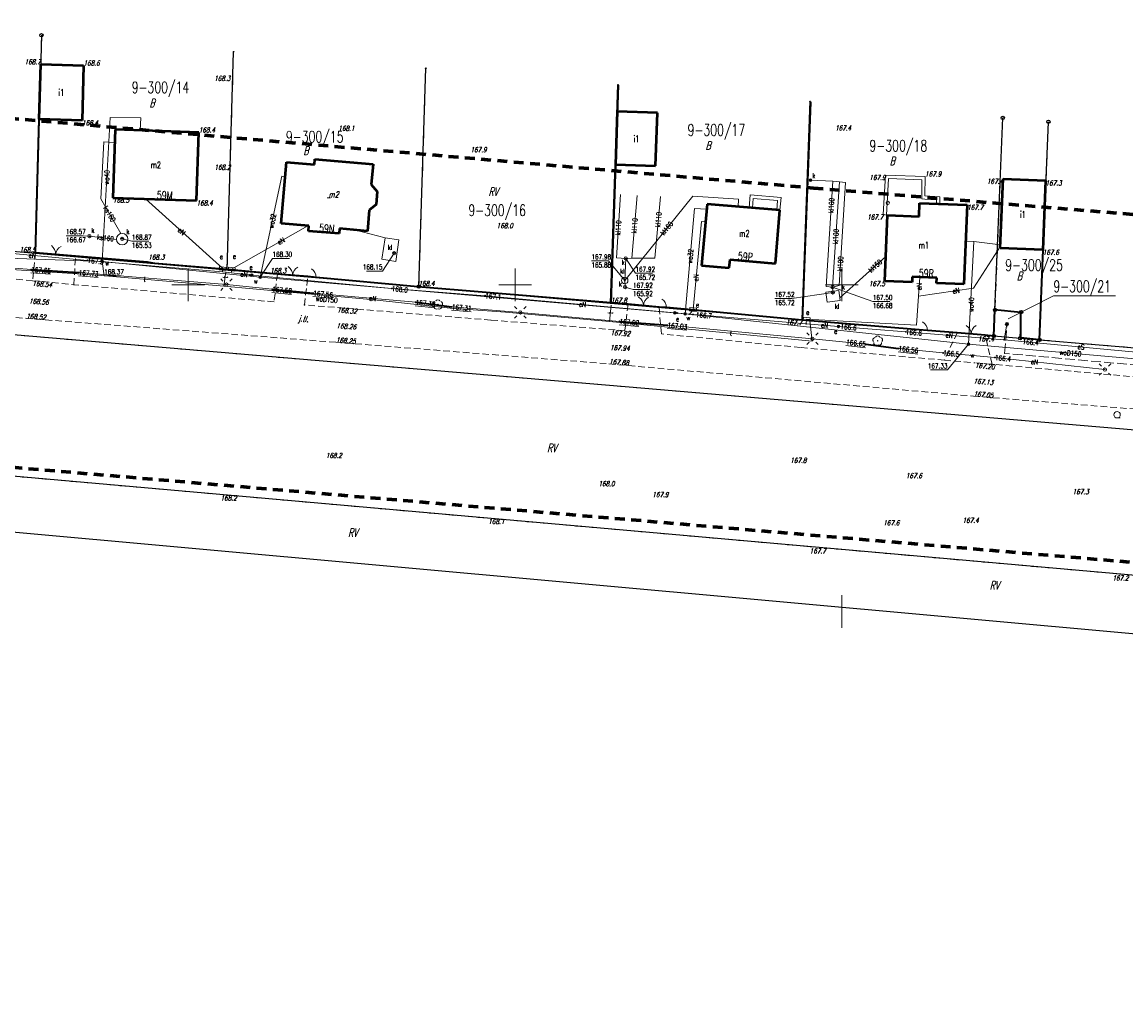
# Model space of a CAD drawing. Header units: metres. Extents: x 6508568 to 6510700, y 5686621 to 5687515.
# Tile 16 of 25: x 6509525 to 6509693, y 5686791 to 5686940. Entities that reach past the tile are written whole.
import ezdxf
from ezdxf.enums import TextEntityAlignment as Align

# ---------------------------------------------------------------- set-up
doc = ezdxf.new("R2010")
doc.units = ezdxf.units.M
for name, pattern in [('1', [0]), ('1_SUEP_A', [0]), ('1_SUKM', [0]), ('1_SUKP', [0]), ('1_SULO', [0]), ('1_SUPK', [0]), ('1_SUPP_P', [2, 1.5, -0.5]), ('1_SUTP_A', [0]), ('1_SUWP', [0]), ('2_EGBU_A', [0]), ('4', [2.5, 1.5, -1]), ('BGS', [7.5, 7.5]), ('BLO', [0]), ('GDE', [0]), ('KOU', [1.5, 1, -0.5])]:
    doc.linetypes.add(name, pattern=pattern)
doc.layers.get('0').update_dxf_attribs({"color": 250, "linetype": 'CONTINUOUS', "lineweight": 100})
for name, color, linetype, lineweight, true_color in [('Dzialki', 7, 'GDE', 25, 0x000000), ('EADTD_T_0', 214, 'CONTINUOUS', 25, 0x800080), ('EBTPO_L_2', 194, 'BLO', 18, 0x400080), ('EBUOA_T_0', 5, 'CONTINUOUS', 18, 0x0000ff), ('EBUOA_T_1', 14, 'CONTINUOUS', 18, 0x800000), ('EGBB_E_T_0', 7, 'CONTINUOUS', 20, 0x000000), ('EGBB_L_0', 34, '2_EGBU_A', 50, 0x804000), ('EKLPK_L_0', 112, '4', 18, 0x00bb5e), ('EKLTK_T_0', 112, 'CONTINUOUS', 18, 0x00b95c), ('KRZYZE2000_L_0', 7, '1', 18, 0x000000), ('Numery_dzialek', 7, 'CONTINUOUS', 18, 0x000000), ('P_SUEP_L_0', 1, '1_SUPP_P', 18, 0xff0000), ('Punkty', 7, 'CONTINUOUS', 25, 0x000000), ('SDROK_T_0', 7, 'CONTINUOUS', 18, 0x000000), ('SDRPK_L_1', 7, 'KOU', 18, 0x000000), ('SUE_E_T_1', 1, 'CONTINUOUS', 0, 0xff0000), ('SUE_E_T_3', 1, 'CONTINUOUS', 0, 0xff0000), ('SUE_T_3', 7, 'CONTINUOUS', 18, 0x000000), ('SUE_T_4', 1, 'CONTINUOUS', 18, 0xff0000), ('SUE_T_5', 1, 'CONTINUOUS', 18, 0xff0000), ('SUE_T_6', 1, 'CONTINUOUS', 18, 0xff0000), ('SUEP_E_T_0', 1, 'CONTINUOUS', 0, 0xff0000), ('SUEP_L_0', 1, '1_SUEP_A', 18, 0xff0000), ('SUER_T_0', 1, 'CONTINUOUS', 18, 0xff0000), ('SUK_E_T_2', 34, 'CONTINUOUS', 0, 0x803300), ('SUK_E_T_4', 34, 'CONTINUOUS', 0, 0x803300), ('SUK_E_T_5', 34, 'CONTINUOUS', 0, 0x803300), ('SUK_L_3', 34, '1_SUKM', 18, 0x803300), ('SUK_T_2', 34, 'CONTINUOUS', 18, 0x803300), ('SUK_T_3', 34, 'CONTINUOUS', 18, 0x803300), ('SUK_T_4', 34, 'CONTINUOUS', 18, 0x803300), ('SUKP_E_T_0', 34, 'CONTINUOUS', 0, 0x803300), ('SUKP_L_0', 34, '1_SUKP', 18, 0x803300), ('SUKR_T_0', 34, 'CONTINUOUS', 18, 0x803300), ('SUL_L_1', 7, '1_SULO', 35, 0x000000), ('SUP_E_T_1', 7, 'CONTINUOUS', 0, 0x000000), ('SUP_L_1', 7, '1_SUPK', 18, 0x000000), ('SUP_T_2', 7, 'CONTINUOUS', 18, 0x000000), ('SUP_T_4', 7, 'CONTINUOUS', 18, 0x000000), ('SUTP_E_T_0', 30, 'CONTINUOUS', 0, 0xff9100), ('SUTP_L_0', 30, '1_SUTP_A', 18, 0xff9100), ('SUW_E_T_2', 5, 'CONTINUOUS', 0, 0x0000ff), ('SUW_T_5', 5, 'CONTINUOUS', 18, 0x0000ff), ('SUWP_E_T_0', 5, 'CONTINUOUS', 0, 0x0000ff), ('SUWP_L_0', 5, '1_SUWP', 18, 0x0000ff), ('SUWR_T_0', 5, 'CONTINUOUS', 18, 0x0000ff), ('SZOPO_L_0', 7, 'BGS', 35, 0x000000), ('SZOPO_T_0', 7, 'CONTINUOUS', 18, 0x000000), ('SZZPZ_T_0', 7, 'CONTINUOUS', 18, 0x000000), ('WUKOS_T_0', 234, 'CONTINUOUS', 18, 0x800040), ('WUKOS_T_1', 14, 'CONTINUOUS', 18, 0x800000), ('ZAKRES_L_0', 230, '4', 70, 0xff0080)]:
    doc.layers.add(name, color=color, linetype=linetype, lineweight=lineweight, true_color=true_color)
doc.styles.get("Standard").update_dxf_attribs({"font": 'Simplex.SHX', "width": 0.75})

# ---------------------------------------------------------------- blocks, each defined once
blk = doc.blocks.new('GRO')
at = {"linetype": 'CONTINUOUS'}
blk.add_circle((0, 0), 0.045, dxfattribs=at)
blk = doc.blocks.new('GRT')
at = {"linetype": 'CONTINUOUS'}
blk.add_circle((0, 0), 0.25, dxfattribs=at)
blk = doc.blocks.new('BUJ')
at = {"linetype": 'CONTINUOUS'}
blk.add_circle((0, 0), 0.25, dxfattribs=at)
blk = doc.blocks.new('BGBL')
at = {"linetype": 'CONTINUOUS'}
blk.add_arc((-1.5, 0), 1.5, 359.9995, 60, dxfattribs=at)
blk = doc.blocks.new('BGB')
at = {"linetype": 'CONTINUOUS'}
for centre, start, end in [((-1.5, 0), 359.9995, 60), ((1.5, 0), 120, 180.0005)]:
    blk.add_arc(centre, 1.5, start, end, dxfattribs=at)
blk = doc.blocks.new('DLI')
at = {"linetype": 'CONTINUOUS'}
blk.add_circle((0, 0), 0.045, dxfattribs=at)
for centre, start, end in [((-0.36, 0.12), 102.1445, 221.86), ((0, 0.38), 30.1401, 149.8599), ((0.36, 0.12), 318.14, 77.8555), ((-0.22, -0.3), 174.1482, 293.8542), ((0.22, -0.3), 246.1458, 5.8518)]:
    blk.add_arc(centre, 0.375, start, end, dxfattribs=at)
blk = doc.blocks.new('LZA1')
at = {"linetype": 'CONTINUOUS'}
blk.add_line((0, -0.5), (0.5, -0.5), dxfattribs=at)
blk.add_circle((0, 0), 0.5, dxfattribs=at)
blk = doc.blocks.new('WSU')
at = {"linetype": 'CONTINUOUS'}
blk.add_circle((0, 0), 0.045, dxfattribs=at)
blk = doc.blocks.new('2_SUEO_W')
at = {"linetype": 'CONTINUOUS'}
for p, q in [((-0.53035, 0.53035), (-0.8839, 0.8839)), ((0.53035, 0.53035), (0.8839, 0.8839)), ((-0.53035, -0.53035), (-0.8839, -0.8839)), ((0.53035, -0.53035), (0.8839, -0.8839))]:
    blk.add_line(p, q, dxfattribs=at)
blk.add_circle((0, 0), 0.025, dxfattribs=at)
blk = doc.blocks.new('2_SUES')
at = {"linetype": 'CONTINUOUS'}
for p, q in [((0.5, 0.25), (-0.5, 0.25)), ((-0.5, 0.25), (-0.5, -0.25)), ((0.5, -0.25), (0.5, 0.25)), ((-0.5, -0.25), (0.5, -0.25))]:
    blk.add_line(p, q, dxfattribs=at)
blk = doc.blocks.new('2_SUEU')
at = {"linetype": 'CONTINUOUS'}
for radius in [0.2, 0.175, 0.15, 0.125, 0.1, 0.075, 0.05, 0.025, 0.00715]:
    blk.add_circle((0, 0), radius, dxfattribs=at)
blk = doc.blocks.new('2_SUPP')
at = {"linetype": 'CONTINUOUS'}
blk.add_circle((0, 0), 0.25, dxfattribs=at)
blk = doc.blocks.new('2_SUET')
at = {"linetype": 'CONTINUOUS'}
for radius in [0.125, 0.113, 0.1, 0.0875, 0.075, 0.0625, 0.05, 0.0375, 0.025, 0.0125, 0.0025]:
    blk.add_circle((0, 0), radius, dxfattribs=at)
blk = doc.blocks.new('2_SUPS')
at = {"linetype": 'CONTINUOUS'}
blk.add_circle((0, 0), 0.0625, dxfattribs=at)
blk = doc.blocks.new('2_SUKS')
at = {"linetype": 'CONTINUOUS'}
blk.add_circle((0, 0), 0.25, dxfattribs=at)
blk = doc.blocks.new('2_SUKU')
at = {"linetype": 'CONTINUOUS'}
for radius in [0.2, 0.175, 0.15, 0.125, 0.1, 0.075, 0.05, 0.025, 0.00715]:
    blk.add_circle((0, 0), radius, dxfattribs=at)
blk = doc.blocks.new('2_SUKM')
at = {"linetype": 'CONTINUOUS'}
blk.add_circle((0, 0), 0.5, dxfattribs=at)
blk = doc.blocks.new('2_SUPW')
at = {"linetype": 'CONTINUOUS'}
blk.add_circle((0, 0), 0.25, dxfattribs=at)
blk = doc.blocks.new('2_SUWW')
at = {"linetype": 'CONTINUOUS'}
for radius in [0.2, 0.175, 0.15, 0.125, 0.1, 0.075, 0.05, 0.025, 0.00715]:
    blk.add_circle((0, 0), radius, dxfattribs=at)

msp = doc.modelspace()

# ---------------------------------------------------------------- linework, layer by layer
at = {"layer": 'Dzialki'}
for p, q in [((6509527.57, 5686938.16), (6509526.64, 5686904.83)), ((6509555.95, 5686902.28), (6509556.95, 5686935.63)), ((6509585.28, 5686899.71), (6509586.35, 5686933.11)), ((6509614.59, 5686897.19), (6509615.74, 5686930.57)), ((6509643.92, 5686894.65), (6509645.13, 5686928.05)), ((6509673.4, 5686896.15), (6509674.59, 5686925.52)), ((6509680.22, 5686891.56), (6509681.57, 5686924.93)), ((6510425.58, 5686815.74), (6509364.51, 5686905.8)), ((6509511.98, 5686906.11), (6509526.64, 5686904.83)), ((6509526.64, 5686904.83), (6509555.95, 5686902.28)), ((6509555.95, 5686902.28), (6509585.28, 5686899.71)), ((6509585.28, 5686899.71), (6509614.59, 5686897.19)), ((6509614.59, 5686897.19), (6509643.92, 5686894.65)), ((6509673.24, 5686892.15), (6509673.4, 5686896.15)), ((6509677.39, 5686895.81), (6509673.4, 5686896.15)), ((6509643.92, 5686894.65), (6509673.24, 5686892.15)), ((6509677.23, 5686891.81), (6509677.39, 5686895.81)), ((6509673.24, 5686892.15), (6509677.23, 5686891.81)), ((6509677.23, 5686891.81), (6509680.22, 5686891.56)), ((6509680.22, 5686891.56), (6509739.34, 5686886.69)), ((6509217.67, 5686889.82), (6510077.15, 5686812.01)), ((6510423.26, 5686791.05), (6509362.73, 5686884.9))]:
    msp.add_line(p, q, dxfattribs=at)
at = {"layer": 'EBTPO_L_2', "linetype": '1', "lineweight": 18}
for p, q in [((6509656.66, 5686916.77), (6509656.31, 5686910.71)), ((6509662.7, 5686916.55), (6509656.66, 5686916.77)), ((6509662.69, 5686913.58), (6509662.7, 5686916.55)), ((6509657.14, 5686916.25), (6509656.81, 5686910.65)), ((6509662.2, 5686916.05), (6509657.14, 5686916.25)), ((6509662.19, 5686913.11), (6509662.2, 5686916.05)), ((6509635.95, 5686913.72), (6509635.79, 5686911.78)), ((6509640.68, 5686913.32), (6509635.95, 5686913.72)), ((6509636.41, 5686913.18), (6509636.29, 5686911.74)), ((6509640.14, 5686912.86), (6509636.41, 5686913.18)), ((6509640.52, 5686911.38), (6509640.68, 5686913.32)), ((6509662.69, 5686913.08), (6509662.19, 5686913.11)), ((6509662.69, 5686913.58), (6509664.99, 5686913.45)), ((6509664.48, 5686912.96), (6509662.69, 5686913.08)), ((6509664.99, 5686913.45), (6509664.96, 5686912.34)), ((6509640.02, 5686911.42), (6509640.14, 5686912.86)), ((6509664.46, 5686912.36), (6509664.48, 5686912.96)), ((6509656.31, 5686910.71), (6509656.94, 5686910.63))]:
    msp.add_line(p, q, dxfattribs=at)
at = {"layer": 'EGBB_L_0', "linetype": '2_EGBU_A'}
for p, q in [((6509527.22, 5686925.32), (6509527.46, 5686933.72)), ((6509527.46, 5686933.72), (6509534, 5686933.53)), ((6509534, 5686933.53), (6509533.77, 5686925.13)), ((6509615.63, 5686926.51), (6509615.36, 5686918.37)), ((6509621.76, 5686926.3), (6509615.63, 5686926.51)), ((6509533.77, 5686925.13), (6509527.22, 5686925.32)), ((6509621.49, 5686918.16), (6509621.76, 5686926.3)), ((6509538.84, 5686923.72), (6509538.5, 5686913.3)), ((6509551.63, 5686923.3), (6509538.84, 5686923.72)), ((6509551.29, 5686912.88), (6509551.63, 5686923.3)), ((6509564.25, 5686909.36), (6509565.05, 5686918.76)), ((6509565.05, 5686918.76), (6509569.33, 5686918.4)), ((6509569.33, 5686918.4), (6509569.4, 5686919.2)), ((6509569.4, 5686919.2), (6509578.28, 5686918.44)), ((6509578.28, 5686918.44), (6509578.01, 5686915.3)), ((6509615.36, 5686918.37), (6509621.49, 5686918.16)), ((6509578.01, 5686915.3), (6509578.93, 5686914.26)), ((6509674.21, 5686905.58), (6509674.64, 5686916.2)), ((6509674.64, 5686916.2), (6509681.13, 5686915.94)), ((6509681.13, 5686915.94), (6509680.7, 5686905.32)), ((6509538.5, 5686913.3), (6509551.29, 5686912.88)), ((6509578.93, 5686914.26), (6509578.76, 5686912.27)), ((6509577.68, 5686911.39), (6509577.41, 5686908.2)), ((6509578.76, 5686912.27), (6509577.68, 5686911.39)), ((6509629.36, 5686912.33), (6509628.54, 5686902.95)), ((6509640.52, 5686911.38), (6509629.36, 5686912.33)), ((6509639.81, 5686903.25), (6509640.52, 5686911.38)), ((6509661.79, 5686910.45), (6509661.86, 5686912.45)), ((6509661.86, 5686912.45), (6509669.13, 5686912.2)), ((6509669.13, 5686912.2), (6509668.63, 5686900.1)), ((6509656.58, 5686900.53), (6509656.94, 5686910.63)), ((6509656.94, 5686910.63), (6509661.79, 5686910.45)), ((6509568.48, 5686909), (6509564.25, 5686909.36)), ((6509568.42, 5686908.2), (6509568.48, 5686909)), ((6509573.1, 5686907.81), (6509568.42, 5686908.2)), ((6509573.17, 5686908.6), (6509573.1, 5686907.81)), ((6509577.41, 5686908.2), (6509573.17, 5686908.6)), ((6509680.7, 5686905.32), (6509674.21, 5686905.58)), ((6509628.54, 5686902.95), (6509632.77, 5686902.58)), ((6509632.77, 5686902.58), (6509632.88, 5686903.85)), ((6509632.88, 5686903.85), (6509639.81, 5686903.25)), ((6509660.76, 5686901.18), (6509660.73, 5686900.39)), ((6509664.51, 5686901.05), (6509660.76, 5686901.18)), ((6509660.73, 5686900.39), (6509656.58, 5686900.53)), ((6509664.48, 5686900.25), (6509664.51, 5686901.05)), ((6509668.63, 5686900.1), (6509664.48, 5686900.25))]:
    msp.add_line(p, q, dxfattribs=at)
at = {"layer": 'EKLPK_L_0', "linetype": '4'}
for p, q in [((6509527.57, 5686938.16), (6509526.64, 5686904.83)), ((6509555.95, 5686902.28), (6509556.95, 5686935.63)), ((6509586.35, 5686933.11), (6509585.28, 5686899.71)), ((6509673.4, 5686896.15), (6509674.59, 5686925.52)), ((6509681.57, 5686924.93), (6509680.22, 5686891.56)), ((6509526.64, 5686904.83), (6509497.31, 5686907.38)), ((6509364.51, 5686905.8), (6510065.53, 5686846.3)), ((6509555.95, 5686902.28), (6509526.64, 5686904.83)), ((6509555.95, 5686902.28), (6509571.38, 5686900.93)), ((6509585.28, 5686899.71), (6509571.38, 5686900.93)), ((6509614.59, 5686897.19), (6509585.28, 5686899.71)), ((6509643.92, 5686894.65), (6509614.59, 5686897.19)), ((6509673.24, 5686892.15), (6509673.4, 5686896.15)), ((6509673.4, 5686896.15), (6509677.39, 5686895.81)), ((6509673.24, 5686892.15), (6509643.92, 5686894.65)), ((6509677.39, 5686895.81), (6509677.23, 5686891.81)), ((6509677.23, 5686891.81), (6509673.24, 5686892.15)), ((6509680.22, 5686891.56), (6509677.23, 5686891.81)), ((6509680.22, 5686891.56), (6509730.67, 5686887.4)), ((6509362.73, 5686884.9), (6510045.77, 5686824.46))]:
    msp.add_line(p, q, dxfattribs=at)
at = {"layer": 'KRZYZE2000_L_0', "linetype": '1'}
for p, q in [((6509550, 5686897.5), (6509550, 5686902.5)), ((6509600, 5686897.5), (6509600, 5686902.5)), ((6509650, 5686897.5), (6509650, 5686902.5)), ((6509547.5, 5686900), (6509552.5, 5686900)), ((6509597.5, 5686900), (6509602.5, 5686900)), ((6509647.5, 5686900), (6509652.5, 5686900)), ((6509650, 5686847.5), (6509650, 5686852.5))]:
    msp.add_line(p, q, dxfattribs=at)
at = {"layer": 'Numery_dzialek', "linetype": 'CONTINUOUS'}
for p, q in [((6509675.44, 5686894.77), (6509682.33, 5686898.29)), ((6509682.33, 5686898.29), (6509691.83, 5686898.29))]:
    msp.add_line(p, q, dxfattribs=at)
at = {"layer": 'P_SUEP_L_0', "linetype": '1_SUPP_P'}
for p, q in [((6509674.88, 5686889.49), (6509675.23, 5686893.97)), ((6509741.39, 5686883.61), (6509674.88, 5686889.49))]:
    msp.add_line(p, q, dxfattribs=at)
at = {"layer": 'SDRPK_L_1', "linetype": 'KOU'}
for p, q in [((6509526.67, 5686904.86), (6509526.21, 5686900.61)), ((6509532.77, 5686904.35), (6509526.67, 5686904.86)), ((6509526.21, 5686900.61), (6509489.75, 5686904.15)), ((6509532.51, 5686900), (6509532.77, 5686904.35)), ((6509563.65, 5686901.61), (6509563.15, 5686897.37)), ((6509568.3, 5686901.24), (6509563.65, 5686901.61)), ((6509567.78, 5686896.91), (6509568.3, 5686901.24)), ((6509526.21, 5686900.61), (6509532.51, 5686900)), ((6509563.15, 5686897.37), (6509532.51, 5686900)), ((6509489.25, 5686897.6), (6509525.21, 5686894.85)), ((6509596.29, 5686894.58), (6509567.78, 5686896.91)), ((6509617.28, 5686897), (6509616.8, 5686892.96)), ((6509622.02, 5686896.57), (6509617.28, 5686897)), ((6509622.38, 5686892.48), (6509622.02, 5686896.57)), ((6509525.21, 5686894.85), (6509572.58, 5686891.19)), ((6509616.8, 5686892.96), (6509596.29, 5686894.58)), ((6509572.58, 5686891.19), (6509614.36, 5686887.89)), ((6509643.66, 5686890.38), (6509622.38, 5686892.48)), ((6509667.61, 5686892.64), (6509665.67, 5686888.45)), ((6509671.9, 5686892.27), (6509667.61, 5686892.64)), ((6509672.96, 5686887.82), (6509671.9, 5686892.27)), ((6509665.67, 5686888.45), (6509643.66, 5686890.38)), ((6509614.36, 5686887.89), (6509670.1, 5686882.95)), ((6509665.67, 5686888.45), (6509670.37, 5686888.05)), ((6509725.38, 5686883.22), (6509670.37, 5686888.05)), ((6509670.1, 5686882.95), (6509724.8, 5686878.58))]:
    msp.add_line(p, q, dxfattribs=at)
at = {"layer": 'SUEP_L_0', "linetype": '1_SUEP_A'}
for p, q in [((6509555.29, 5686902.46), (6509543.47, 5686913.14)), ((6509627.22, 5686896.21), (6509628.5, 5686909.65)), ((6509628.5, 5686909.65), (6509629.12, 5686909.62)), ((6509556.65, 5686902.37), (6509568.33, 5686909.01)), ((6509534.62, 5686903.72), (6509511.95, 5686905.76)), ((6509670.13, 5686899.48), (6509674.22, 5686905.88)), ((6509555.25, 5686901.94), (6509534.62, 5686903.72)), ((6509519.96, 5686902.82), (6509525.99, 5686902.32)), ((6509525.99, 5686902.32), (6509533.27, 5686901.87)), ((6509533.27, 5686901.87), (6509555.86, 5686900.01)), ((6509555.28, 5686902.34), (6509555.25, 5686901.94)), ((6509555.25, 5686901.94), (6509556.6, 5686901.8)), ((6509555.29, 5686902.46), (6509555.28, 5686902.34)), ((6509556.6, 5686901.8), (6509556.67, 5686902.24)), ((6509559.72, 5686901.45), (6509556.6, 5686901.8)), ((6509556.67, 5686902.24), (6509556.65, 5686902.37)), ((6509581.14, 5686899.42), (6509559.72, 5686901.45)), ((6509555.86, 5686900.01), (6509562.86, 5686899.31)), ((6509661.7, 5686898.22), (6509661.91, 5686901.14)), ((6509661.7, 5686898.22), (6509670.13, 5686899.48)), ((6509562.86, 5686899.31), (6509569.14, 5686898.71)), ((6509569.14, 5686898.71), (6509584.8, 5686897.31)), ((6509595.44, 5686898.31), (6509581.14, 5686899.42)), ((6509624.43, 5686895.69), (6509595.44, 5686898.31)), ((6509661.38, 5686893.83), (6509661.7, 5686898.22)), ((6509584.8, 5686897.31), (6509590.33, 5686896.61)), ((6509590.33, 5686896.61), (6509600.81, 5686895.76)), ((6509626.74, 5686895.49), (6509627.22, 5686896.21)), ((6509600.81, 5686895.76), (6509615.98, 5686894.39)), ((6509624.43, 5686895.69), (6509626.74, 5686895.49)), ((6509644.52, 5686894), (6509626.74, 5686895.49)), ((6509644.59, 5686894.75), (6509644.52, 5686894)), ((6509644.59, 5686894.75), (6509661.38, 5686893.83)), ((6509615.98, 5686894.39), (6509623.32, 5686893.81)), ((6509623.32, 5686893.81), (6509645.49, 5686891.73)), ((6509649.45, 5686893.62), (6509644.52, 5686894)), ((6509659.76, 5686892.78), (6509649.45, 5686893.62)), ((6509674.82, 5686891.58), (6509659.76, 5686892.78)), ((6509674.82, 5686891.58), (6509675.23, 5686893.97)), ((6509645.49, 5686891.73), (6509653.66, 5686890.88)), ((6509705.07, 5686888.75), (6509674.82, 5686891.58)), ((6509653.66, 5686890.88), (6509658.66, 5686890.25)), ((6509658.66, 5686890.25), (6509665.48, 5686889.56)), ((6509665.48, 5686889.56), (6509673.4, 5686888.85)), ((6509673.4, 5686888.85), (6509690.22, 5686887.02))]:
    msp.add_line(p, q, dxfattribs=at)
at = {"layer": 'SUK_L_3', "linetype": '1_SUKM'}
for p, q in [((6509579.62, 5686903.88), (6509580.12, 5686907.19)), ((6509580.12, 5686907.19), (6509582.24, 5686906.86)), ((6509582.24, 5686906.86), (6509581.74, 5686903.55)), ((6509581.74, 5686903.55), (6509579.62, 5686903.88)), ((6509647.55, 5686898.83), (6509649.54, 5686899.09)), ((6509647.76, 5686897.32), (6509647.55, 5686898.83)), ((6509649.54, 5686899.09), (6509649.74, 5686897.57)), ((6509649.74, 5686897.57), (6509647.76, 5686897.32))]:
    msp.add_line(p, q, dxfattribs=at)
at = {"layer": 'SUKP_L_0', "linetype": '1_SUKP'}
for p, q in [((6509536.64, 5686913.11), (6509537.09, 5686921.83)), ((6509537.09, 5686921.83), (6509538.78, 5686921.77)), ((6509648.61, 5686915.83), (6509645.2, 5686916)), ((6509647.56, 5686899.74), (6509648.61, 5686915.83)), ((6509648.56, 5686899.63), (6509649.6, 5686915.73)), ((6509649.6, 5686915.73), (6509648.61, 5686915.83)), ((6509650.53, 5686915.63), (6509649.55, 5686899.87)), ((6509649.6, 5686915.73), (6509650.53, 5686915.63)), ((6509539.72, 5686907.81), (6509536.64, 5686913.11)), ((6509615.49, 5686904.11), (6509616.12, 5686913.78)), ((6509616.77, 5686900.64), (6509627.2, 5686913.54)), ((6509618.66, 5686913.65), (6509617.87, 5686904.04)), ((6509622.23, 5686913.51), (6509621.4, 5686904.07)), ((6509627.2, 5686913.54), (6509634.15, 5686913.06)), ((6509634.15, 5686913.06), (6509634.11, 5686911.92)), ((6509580.12, 5686907.19), (6509575.43, 5686908.39)), ((6509534.9, 5686907.43), (6509539.07, 5686906.93)), ((6509616.93, 5686904.01), (6509615.49, 5686904.11)), ((6509616.93, 5686904.01), (6509616.77, 5686900.64)), ((6509617.87, 5686904.04), (6509616.93, 5686904.01)), ((6509621.4, 5686904.07), (6509617.87, 5686904.04)), ((6509649.69, 5686897.97), (6509656.72, 5686904.33)), ((6509616.77, 5686900.64), (6509616.83, 5686899.64)), ((6509648.56, 5686899.63), (6509647.56, 5686899.74)), ((6509649.55, 5686899.87), (6509648.56, 5686899.63)), ((6509648.56, 5686899.63), (6509648.61, 5686898.97)), ((6509648.61, 5686898.97), (6509648.62, 5686898.81))]:
    msp.add_line(p, q, dxfattribs=at)
at = {"layer": 'SUKR_T_0', "linetype": 'CONTINUOUS', "lineweight": 0}
for p, q in [((6509531.32, 5686907.48), (6509533.93, 5686907.48)), ((6509534.9, 5686907.43), (6509533.93, 5686907.48)), ((6509539.91, 5686907), (6509541.39, 5686906.64)), ((6509541.39, 5686906.64), (6509544, 5686906.64)), ((6509581.51, 5686904.81), (6509579.73, 5686902.08)), ((6509611.67, 5686903.64), (6509614.28, 5686903.64)), ((6509616.77, 5686900.64), (6509614.28, 5686903.64)), ((6509616.93, 5686904.01), (6509618.4, 5686901.74)), ((6509577.26, 5686902.08), (6509579.73, 5686902.08)), ((6509618.4, 5686901.74), (6509621, 5686901.74)), ((6509616.83, 5686899.64), (6509618.04, 5686899.26)), ((6509648.56, 5686899.63), (6509654.7, 5686897.42)), ((6509618.04, 5686899.26), (6509620.62, 5686899.26)), ((6509639.73, 5686897.87), (6509642.33, 5686897.87)), ((6509648.62, 5686898.81), (6509642.33, 5686897.87)), ((6509654.7, 5686897.42), (6509657.31, 5686897.42))]:
    msp.add_line(p, q, dxfattribs=at)
at = {"layer": 'SUL_L_1', "linetype": '1_SULO'}
for p, q in [((6509525.99, 5686902.32), (6509533.27, 5686901.87)), ((6509562.86, 5686899.31), (6509569.14, 5686898.71)), ((6509584.8, 5686897.31), (6509590.33, 5686896.61)), ((6509615.98, 5686894.39), (6509623.32, 5686893.81)), ((6509653.66, 5686890.88), (6509658.66, 5686890.25))]:
    msp.add_line(p, q, dxfattribs=at)
at = {"layer": 'SUP_L_1', "linetype": '1_SUPK'}
msp.add_circle((6509539.91, 5686906.96), 0.872, dxfattribs=at)
at = {"layer": 'SUTP_L_0', "linetype": '1_SUTP_A'}
for p, q in [((6509522.96, 5686902.34), (6509536.12, 5686901.47)), ((6509536.12, 5686901.47), (6509555.46, 5686899.78)), ((6509555.46, 5686899.78), (6509555.78, 5686901.99)), ((6509555.46, 5686899.78), (6509559.9, 5686899.39)), ((6509559.9, 5686899.39), (6509578.47, 5686897.66)), ((6509578.47, 5686897.66), (6509590.05, 5686896.42)), ((6509590.05, 5686896.42), (6509598.56, 5686895.77)), ((6509614.46, 5686894.38), (6509614.71, 5686896.89)), ((6509598.56, 5686895.77), (6509614.46, 5686894.38)), ((6509645.44, 5686891.36), (6509645.06, 5686894.45)), ((6509614.46, 5686894.38), (6509645.44, 5686891.36))]:
    msp.add_line(p, q, dxfattribs=at)
at = {"layer": 'SUWP_L_0', "linetype": '1_SUWP'}
for p, q in [((6509538.06, 5686925.57), (6509536.84, 5686903.56)), ((6509542.74, 5686925.5), (6509538.06, 5686925.57)), ((6509542.67, 5686923.59), (6509542.74, 5686925.5)), ((6509561.03, 5686901.16), (6509564.35, 5686916.61)), ((6509564.35, 5686916.61), (6509564.86, 5686916.57)), ((6509627.45, 5686911.66), (6509626.01, 5686895.52)), ((6509629.29, 5686911.56), (6509627.45, 5686911.66)), ((6509670.17, 5686906.59), (6509668.9, 5686906.65)), ((6509670.17, 5686906.59), (6509669.36, 5686890.89)), ((6509674.23, 5686906.08), (6509670.17, 5686906.59)), ((6509536.84, 5686903.56), (6509480.62, 5686905.45)), ((6509561.03, 5686901.16), (6509536.84, 5686903.56)), ((6509626.01, 5686895.52), (6509561.03, 5686901.16)), ((6509669.36, 5686890.89), (6509626.01, 5686895.52)), ((6509748.27, 5686883.97), (6509669.36, 5686890.89))]:
    msp.add_line(p, q, dxfattribs=at)
at = {"layer": 'SUWR_T_0', "linetype": 'CONTINUOUS', "lineweight": 0}
for p, q in [((6509536.84, 5686903.56), (6509537.15, 5686901.34)), ((6509561.03, 5686901.16), (6509562.88, 5686904.02)), ((6509562.88, 5686904.02), (6509565.48, 5686904.02)), ((6509537.15, 5686901.34), (6509539.75, 5686901.34)), ((6509669.36, 5686890.89), (6509666.14, 5686886.95)), ((6509663.53, 5686886.95), (6509666.14, 5686886.95))]:
    msp.add_line(p, q, dxfattribs=at)
at = {"layer": 'SZOPO_L_0', "linetype": 'BGS'}
for p, q in [((6509615.75, 5686930.53), (6509614.63, 5686897.22)), ((6509645.18, 5686927.94), (6509643.9, 5686894.59)), ((6509526.67, 5686904.86), (6509527.22, 5686925.32)), ((6509532.77, 5686904.35), (6509526.67, 5686904.86)), ((6509680.7, 5686905.32), (6509680.18, 5686891.56)), ((6509543.76, 5686903.42), (6509532.77, 5686904.35)), ((6509544.89, 5686903.26), (6509543.76, 5686903.42)), ((6509555.96, 5686902.32), (6509544.89, 5686903.26)), ((6509563.65, 5686901.61), (6509555.96, 5686902.32)), ((6509568.3, 5686901.24), (6509563.65, 5686901.61)), ((6509569.6, 5686901.1), (6509568.3, 5686901.24)), ((6509585.13, 5686899.69), (6509569.6, 5686901.1)), ((6509614.63, 5686897.22), (6509585.13, 5686899.69)), ((6509617.28, 5686897), (6509614.63, 5686897.22)), ((6509622.02, 5686896.57), (6509617.28, 5686897)), ((6509623.18, 5686896.5), (6509622.02, 5686896.57)), ((6509643.9, 5686894.59), (6509623.18, 5686896.5)), ((6509673.33, 5686896.14), (6509673.15, 5686892.14)), ((6509677.34, 5686895.73), (6509673.33, 5686896.14)), ((6509661.81, 5686893.07), (6509643.9, 5686894.59)), ((6509677.34, 5686891.86), (6509677.34, 5686895.73)), ((6509663.08, 5686893), (6509661.81, 5686893.07)), ((6509667.61, 5686892.64), (6509663.08, 5686893)), ((6509671.9, 5686892.27), (6509667.61, 5686892.64)), ((6509673.15, 5686892.14), (6509671.9, 5686892.27)), ((6509680.18, 5686891.56), (6509677.34, 5686891.86))]:
    msp.add_line(p, q, dxfattribs=at)
at = {"layer": 'ZAKRES_L_0', "linetype": '4'}
for p, q in [((6509353.23, 5686940.17), (6509645.64, 5686914.78)), ((6509645.64, 5686914.78), (6509975.87, 5686887.47)), ((6510423.87, 5686795.61), (6509362.8, 5686885.67))]:
    msp.add_line(p, q, dxfattribs=at)

# ---------------------------------------------------------------- block references
at = {"layer": 'EBUOA_T_0'}
msp.add_blockref('BUJ', (6509657, 5686912.51), dxfattribs=at)
at = {"layer": 'Punkty'}
for name, p in [('GRT', (6509527.57, 5686938.16)), ('GRO', (6509556.95, 5686935.63)), ('GRO', (6509586.35, 5686933.11)), ('GRO', (6509615.74, 5686930.57)), ('GRO', (6509645.13, 5686928.05)), ('GRT', (6509674.59, 5686925.52)), ('GRT', (6509681.57, 5686924.93)), ('GRO', (6509526.64, 5686904.83)), ('GRO', (6509555.95, 5686902.28)), ('GRT', (6509585.28, 5686899.71)), ('GRO', (6509614.59, 5686897.19)), ('GRT', (6509673.4, 5686896.15)), ('GRO', (6509643.92, 5686894.65)), ('GRT', (6509677.39, 5686895.81)), ('GRT', (6509673.24, 5686892.15)), ('GRT', (6509677.23, 5686891.81)), ('GRT', (6509680.22, 5686891.56))]:
    msp.add_blockref(name, p, dxfattribs=at)
at = {"layer": 'SUE_T_3'}
for name, p in [('2_SUEO_W', (6509555.86, 5686900.01)), ('2_SUPP', (6509555.86, 5686900.01)), ('2_SUEO_W', (6509600.81, 5686895.76)), ('2_SUPP', (6509600.81, 5686895.76)), ('2_SUEO_W', (6509645.49, 5686891.73)), ('2_SUPP', (6509645.49, 5686891.73)), ('2_SUEO_W', (6509690.22, 5686887.02)), ('2_SUPP', (6509690.22, 5686887.02))]:
    msp.add_blockref(name, p, dxfattribs=at)
at = {"layer": 'SUE_T_4'}
for p, rotation in [((6509555.29, 5686902.46), 353.65323881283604), ((6509556.65, 5686902.37), 354.90723038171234), ((6509627.22, 5686896.21), 353.6734045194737), ((6509644.59, 5686894.75), 354.06139128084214)]:
    msp.add_blockref('2_SUES', p, dxfattribs=dict(at, rotation=rotation))
at = {"layer": 'SUE_T_5'}
msp.add_blockref('2_SUET', (6509675.23, 5686893.97), dxfattribs=at)
at = {"layer": 'SUE_T_6'}
for p in [(6509559.72, 5686901.45), (6509624.43, 5686895.69), (6509649.45, 5686893.62)]:
    msp.add_blockref('2_SUEU', p, dxfattribs=at)
at = {"layer": 'SUER_T_0'}
for p in [(6509534.62, 5686903.72), (6509525.99, 5686902.32), (6509533.27, 5686901.87), (6509559.39, 5686901.48), (6509581.14, 5686899.42), (6509562.86, 5686899.31), (6509569.14, 5686898.71), (6509595.44, 5686898.31), (6509584.8, 5686897.31), (6509590.33, 5686896.61), (6509615.98, 5686894.39), (6509624.79, 5686895.66), (6509626.74, 5686895.49), (6509627.22, 5686895.45), (6509623.32, 5686893.81), (6509644.52, 5686894), (6509649.45, 5686893.62), (6509659.76, 5686892.78), (6509674.82, 5686891.58), (6509653.66, 5686890.88), (6509658.66, 5686890.25), (6509665.48, 5686889.56), (6509673.4, 5686888.85)]:
    msp.add_blockref('2_SUPS', p, dxfattribs=at)
at = {"layer": 'SUK_T_2'}
msp.add_blockref('2_SUKM', (6509616.77, 5686900.64), dxfattribs=at)
at = {"layer": 'SUK_T_3'}
for p in [(6509539.91, 5686907), (6509616.93, 5686904.01), (6509616.83, 5686899.64), (6509648.56, 5686899.63)]:
    msp.add_blockref('2_SUKS', p, dxfattribs=at)
at = {"layer": 'SUK_T_4'}
msp.add_blockref('2_SUKU', (6509645.2, 5686916), dxfattribs=at)
at = {"layer": 'SUKR_T_0'}
for p in [(6509534.9, 5686907.43), (6509539.91, 5686907), (6509581.51, 5686904.81), (6509616.93, 5686904.01), (6509616.77, 5686900.64), (6509616.83, 5686899.64), (6509648.56, 5686899.63), (6509648.62, 5686898.81)]:
    msp.add_blockref('2_SUPS', p, dxfattribs=at)
at = {"layer": 'SUP_T_2'}
msp.add_blockref('2_SUPP', (6509675.23, 5686893.97), dxfattribs=at)
at = {"layer": 'SUP_T_4'}
for p in [(6509534.9, 5686907.43), (6509581.51, 5686904.81), (6509648.62, 5686898.81)]:
    msp.add_blockref('2_SUPW', p, dxfattribs=at)
at = {"layer": 'SUW_T_5'}
for p in [(6509536.84, 5686903.56), (6509561.03, 5686901.16), (6509626.01, 5686895.52), (6509669.36, 5686890.89)]:
    msp.add_blockref('2_SUWW', p, dxfattribs=at)
at = {"layer": 'SUWR_T_0'}
for p in [(6509536.84, 5686903.56), (6509561.03, 5686901.16), (6509669.36, 5686890.89)]:
    msp.add_blockref('2_SUPS', p, dxfattribs=at)
at = {"layer": 'SZOPO_T_0'}
for p, rotation in [((6509529.72, 5686904.61), 715.0000110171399), ((6509565.97, 5686901.42), 716.9999996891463)]:
    msp.add_blockref('BGB', p, dxfattribs=dict(at, rotation=rotation))
for name, p in [('BGBL', (6509569.6, 5686901.1)), ('BGB', (6509619.65, 5686896.79)), ('BGBL', (6509623.18, 5686896.5)), ('BGBL', (6509663.08, 5686893)), ('BGB', (6509669.75, 5686892.46))]:
    msp.add_blockref(name, p, dxfattribs=at)
at = {"layer": 'SZZPZ_T_0'}
for name, p in [('DLI', (6509588.19, 5686896.95)), ('DLI', (6509655.46, 5686891.42)), ('LZA1', (6509692.07, 5686880.11))]:
    msp.add_blockref(name, p, dxfattribs=at)
at = {"layer": 'WUKOS_T_0'}
for p in [(6509532.51, 5686900), (6509567.78, 5686896.91)]:
    msp.add_blockref('WSU', p, dxfattribs=at)

# ---------------------------------------------------------------- texts
at = {"layer": 'EADTD_T_0', "width": 0.7}
for s, rotation, p in [('59M', 358.12, (6509546.41, 5686913.04)), ('59N', 355.24, (6509571.15, 5686907.97)), ('59P', 355.37, (6509635.18, 5686903.66)), ('59R', 358.01, (6509662.88, 5686901.11))]:
    msp.add_text(s, height=1.25, rotation=rotation, dxfattribs=at).set_placement(p, align=Align.CENTER)
at = {"layer": 'EBUOA_T_1', "oblique": 15, "width": 0.7}
msp.add_text('m2', height=0.9, dxfattribs=at).set_placement((6509572.26, 5686913.8), align=Align.MIDDLE)
at = {"layer": 'EGBB_E_T_0', "width": 0.7}
for s, p in [('i1', (6509530.61, 5686929.43)), ('i1', (6509618.56, 5686922.33)), ('m2', (6509545.06, 5686918.3)), ('_', (6509571.54, 5686913.83)), ('i1', (6509677.67, 5686910.76)), ('m2', (6509635.07, 5686907.83)), ('m1', (6509662.54, 5686906.05))]:
    msp.add_text(s, height=1, dxfattribs=at).set_placement(p, align=Align.MIDDLE)
at = {"layer": 'EKLTK_T_0', "oblique": 15, "width": 0.7}
msp.add_text('B', height=1.25, dxfattribs=at).set_placement((6509544.09, 5686928.42), align=Align.TOP_LEFT)
for s, p in [('B', (6509629.53, 5686921.29)), ('B', (6509568.03, 5686920.5)), ('B', (6509657.71, 5686918.93)), ('RV', (6509596.68, 5686914.23)), ('B', (6509677.16, 5686901.34)), ('RV', (6509605.64, 5686875.03)), ('RV', (6509575.2, 5686862.07)), ('RV', (6509673.33, 5686854.02))]:
    msp.add_text(s, height=1.25, dxfattribs=at).set_placement(p, align=Align.MIDDLE)
at = {"layer": 'Numery_dzialek', "width": 0.7}
for s, p in [('9-300/14', (6509541.36, 5686931.05)), ('9-300/15', (6509564.95, 5686923.5)), ('9-300/17', (6509626.39, 5686924.54)), ('9-300/18', (6509654.21, 5686922.13)), ('9-300/16', (6509592.85, 5686912.26)), ('9-300/25', (6509674.97, 5686903.87))]:
    msp.add_text(s, height=1.75, dxfattribs=at).set_placement(p, align=Align.TOP_LEFT)
msp.add_text('9-300/21', height=1.75, dxfattribs=at).set_placement((6509682.33, 5686898.88))
at = {"layer": 'SDROK_T_0', "oblique": 15, "width": 0.7}
msp.add_text('j.tl.', height=0.9, rotation=355.5, dxfattribs=at).set_placement((6509567.64, 5686894.66), align=Align.MIDDLE)
at = {"layer": 'SUE_E_T_1', "lineweight": 9, "width": 0.7}
for p in [(6509554.83, 5686903.91), (6509556.84, 5686903.96), (6509627.66, 5686896.53), (6509644.51, 5686895.38)]:
    msp.add_text('e', height=0.75, dxfattribs=at).set_placement(p)
at = {"layer": 'SUE_E_T_3', "lineweight": 9, "width": 0.7}
msp.add_text('e', height=0.75, dxfattribs=at).set_placement((6509559.38, 5686902.29))
msp.add_text('e', height=0.75, dxfattribs=at).set_placement((6509624.61, 5686895.13), align=Align.TOP_LEFT)
msp.add_text('e', height=0.75, dxfattribs=at).set_placement((6509649.29, 5686893.23), align=Align.TOP_RIGHT)
at = {"layer": 'SUEP_E_T_0', "lineweight": 9, "width": 0.7}
for s, rotation, p in [('eN', 317.9005, (6509549, 5686908.15)), ('eN', 29.6269, (6509564.21, 5686906.67)), ('eN', 354.858, (6509526.15, 5686904.48)), ('eN', 355.005, (6509558.54, 5686901.58)), ('eN', 84.5808, (6509627.68, 5686901.05)), ('eN', 85.8865, (6509661.81, 5686899.71)), ('eN', 8.5008, (6509667.43, 5686899.08)), ('eN', 353.9021, (6509578.23, 5686897.9)), ('eN', 354.8359, (6509610.31, 5686896.97)), ('eN', 355.5924, (6509647.33, 5686893.78)), ('eN', 355.4442, (6509666.4, 5686892.25)), ('eS', 354.6553, (6509686.56, 5686890.48)), ('eN', 354.5727, (6509679.45, 5686888.19))]:
    msp.add_text(s, height=0.75, rotation=rotation, dxfattribs=at).set_placement(p, align=Align.MIDDLE)
at = {"layer": 'SUER_T_0', "lineweight": 9, "width": 0.7}
for s, rotation, p in [('167.5', 354.2476, (6509534.62, 5686903.72)), ('%%U167.65', 356.042, (6509525.99, 5686902.32)), ('%%U167.73', 355.166, (6509533.27, 5686901.87)), ('%%U167.58', 354.66, (6509562.86, 5686899.31)), ('168.0', 353.7091, (6509581.14, 5686899.42)), ('%%U167.56', 354.6893, (6509569.14, 5686898.71)), ('167.1', 354.6673, (6509595.44, 5686898.31)), ('%%U167.38', 353.8877, (6509584.8, 5686897.31)), ('%%U167.31', 355.2088, (6509590.33, 5686896.61)), ('%%U167.02', 354.831, (6509615.98, 5686894.39)), ('166.7', 355.2097, (6509627.65, 5686895.41)), ('%%U167.03', 354.9077, (6509623.32, 5686893.81)), ('166.6', 355.338, (6509649.77, 5686893.59)), ('166.6', 355.036, (6509659.76, 5686892.78)), ('166.4', 354.366, (6509677.62, 5686891.32)), ('%%U166.56', 353.6309, (6509658.66, 5686890.25)), ('166.5', 355.1436, (6509665.48, 5686889.56)), ('166.4', 354.2746, (6509673.4, 5686888.85))]:
    msp.add_text(s, height=0.75, rotation=rotation, dxfattribs=at).set_placement(p, align=Align.MIDDLE_LEFT)
msp.add_text('%%U166.65', height=0.75, rotation=353.1471, dxfattribs=at).set_placement((6509653.66, 5686890.88), align=Align.MIDDLE_RIGHT)
at = {"layer": 'SUK_E_T_2', "lineweight": 9, "width": 0.7}
msp.add_text('kl', height=0.75, dxfattribs=at).set_placement((6509580.54, 5686905.32))
msp.add_text('kl', height=0.75, dxfattribs=at).set_placement((6509616.39, 5686902.06), align=Align.MIDDLE)
msp.add_text('kl', height=0.75, dxfattribs=at).set_placement((6509649.26, 5686897.08), align=Align.TOP_CENTER)
at = {"layer": 'SUK_E_T_4', "lineweight": 9, "width": 0.7}
for p in [(6509540.55, 5686907.74), (6509616.3, 5686903.04), (6509615.87, 5686899.73), (6509649.96, 5686899.28)]:
    msp.add_text('k', height=0.75, dxfattribs=at).set_placement(p)
at = {"layer": 'SUK_E_T_5', "lineweight": 9, "width": 0.7}
msp.add_text('k', height=0.75, dxfattribs=at).set_placement((6509645.46, 5686916.31))
at = {"layer": 'SUKP_E_T_0', "lineweight": 9, "width": 0.7}
for s, rotation, p in [('kl100', 86.2663, (6509648.37, 5686912.11)), ('ks160', 300.1622, (6509537.97, 5686910.83)), ('kl110', 85.3005, (6509618.28, 5686909.02)), ('kl110', 84.9753, (6509621.92, 5686909.95)), ('kl110', 86.2724, (6509615.79, 5686908.69)), ('kl160', 51.0435, (6509623.21, 5686908.61)), ('kl100', 86.304, (6509649.06, 5686907.37)), ('ks160', 353.1626, (6509537.35, 5686907.14)), ('kl100', 86.4418, (6509649.76, 5686903.18)), ('kl150', 42.1355, (6509655.1, 5686902.87))]:
    msp.add_text(s, height=0.75, rotation=rotation, dxfattribs=at).set_placement(p, align=Align.MIDDLE)
at = {"layer": 'SUKR_T_0', "lineweight": 9, "width": 0.7}
for s, p in [('168.57', (6509531.32, 5686908.48)), ('166.67', (6509531.32, 5686907.23)), ('168.87', (6509541.39, 5686907.64)), ('165.53', (6509541.39, 5686906.39)), ('167.98', (6509611.67, 5686904.64)), ('165.88', (6509611.67, 5686903.39)), ('167.92', (6509618.4, 5686902.74)), ('165.72', (6509618.4, 5686901.49)), ('167.92', (6509618.04, 5686900.26)), ('165.92', (6509618.04, 5686899.01)), ('167.52', (6509639.73, 5686898.87)), ('167.50', (6509654.7, 5686898.42)), ('165.72', (6509639.73, 5686897.62)), ('166.68', (6509654.7, 5686897.17))]:
    msp.add_text(s, height=0.75, dxfattribs=at).set_placement(p, align=Align.TOP_LEFT)
msp.add_text('168.15', height=0.75, dxfattribs=at).set_placement((6509579.73, 5686902.33), align=Align.RIGHT)
at = {"layer": 'SUP_E_T_1', "lineweight": 9, "width": 0.7}
msp.add_text('k', height=0.75, dxfattribs=at).set_placement((6509535.21, 5686907.92))
at = {"layer": 'SUTP_E_T_0', "lineweight": 9, "width": 0.7}
for rotation, p in [(355.0014, (6509543.35, 5686900.84)), (81.752, (6509555.66, 5686901.14)), (84.3429, (6509614.59, 5686895.69)), (354.4022, (6509633.02, 5686892.58))]:
    msp.add_text('t', height=0.75, rotation=rotation, dxfattribs=at).set_placement(p, align=Align.MIDDLE)
at = {"layer": 'SUW_E_T_2', "lineweight": 9, "width": 0.7}
for p in [(6509537.32, 5686902.93), (6509626.21, 5686894.55), (6509669.65, 5686888.84)]:
    msp.add_text('w', height=0.75, dxfattribs=at).set_placement(p)
msp.add_text('w', height=0.75, dxfattribs=at).set_placement((6509560.65, 5686900.91), align=Align.TOP_RIGHT)
at = {"layer": 'SUWP_E_T_0', "lineweight": 9, "width": 0.7}
for s, rotation, p in [('wo40', 86.8274, (6509537.55, 5686916.42)), ('wo32', 77.8723, (6509562.87, 5686909.74)), ('wo32', 84.9016, (6509626.8, 5686904.34)), ('woD150', 355.1021, (6509571.19, 5686897.73)), ('wo40', 87.6393, (6509669.77, 5686896.94)), ('woD150', 354.988, (6509684.95, 5686889.52))]:
    msp.add_text(s, height=0.75, rotation=rotation, dxfattribs=at).set_placement(p, align=Align.MIDDLE)
at = {"layer": 'SUWR_T_0', "lineweight": 9, "width": 0.7}
for s, p in [('168.30', (6509562.88, 5686904.27)), ('168.37', (6509537.15, 5686901.59))]:
    msp.add_text(s, height=0.75, dxfattribs=at).set_placement(p)
msp.add_text('167.33', height=0.75, dxfattribs=at).set_placement((6509666.14, 5686887.2), align=Align.RIGHT)
at = {"layer": 'WUKOS_T_1', "oblique": 15, "width": 0.7}
for s, p in [('168.7', (6509527.46, 5686933.72)), ('167.9', (6509595.65, 5686920.27)), ('168.5', (6509526.69, 5686904.97))]:
    msp.add_text(s, height=0.75, dxfattribs=at).set_placement(p, align=Align.RIGHT)
for s, p in [('168.6', (6509534, 5686933.53)), ('168.4', (6509551.63, 5686923.3)), ('168.1', (6509572.97, 5686923.53)), ('167.9', (6509662.7, 5686916.55)), ('168.0', (6509597.19, 5686908.64)), ('168.3', (6509543.9, 5686903.84)), ('168.3', (6509562.53, 5686901.76)), ('168.4', (6509585.22, 5686899.81)), ('167.8', (6509614.64, 5686897.22)), ('167.6', (6509659.76, 5686870.4)), ('167.3', (6509685.27, 5686867.95))]:
    msp.add_text(s, height=0.75, dxfattribs=at).set_placement(p)
for s, p in [('168.3', (6509553.98, 5686931.93)), ('168.4', (6509533.77, 5686925.13)), ('167.4', (6509648.94, 5686924.33)), ('168.2', (6509554.01, 5686918.34)), ('167.3', (6509681.13, 5686915.94)), ('168.5', (6509538.5, 5686913.3)), ('168.4', (6509551.29, 5686912.88)), ('167.7', (6509669.13, 5686912.2)), ('167.6', (6509680.7, 5686905.32)), ('168.2', (6509571.05, 5686874.25)), ('167.8', (6509642.09, 5686873.5)), ('168.0', (6509612.75, 5686869.93)), ('168.2', (6509554.96, 5686867.75)), ('167.9', (6509620.99, 5686868.27)), ('168.1', (6509595.89, 5686864.15)), ('167.4', (6509668.43, 5686864.33)), ('167.6', (6509656.31, 5686863.95)), ('167.7', (6509645.06, 5686859.65)), ('167.2', (6509691.36, 5686855.49))]:
    msp.add_text(s, height=0.75, dxfattribs=at).set_placement(p, align=Align.TOP_LEFT)
for s, p in [('167.9', (6509656.66, 5686916.77)), ('167.4', (6509674.64, 5686916.2)), ('167.7', (6509656.31, 5686910.71)), ('167.5', (6509656.58, 5686900.53)), ('167.7', (6509643.9, 5686894.59)), ('167.4', (6509673.27, 5686892.07))]:
    msp.add_text(s, height=0.75, dxfattribs=at).set_placement(p, align=Align.TOP_RIGHT)
for s, rotation, p in [('168.54', 354.9499, (6509526.21, 5686900.61)), ('168.32', 355.3645, (6509572.83, 5686896.53)), ('167.92', 357.0445, (6509614.62, 5686893.02)), ('167.20', 355.038, (6509670.37, 5686888.05))]:
    msp.add_text(s, height=0.75, rotation=rotation, dxfattribs=at).set_placement(p, align=Align.TOP_LEFT)
for s, rotation, p in [('168.56', 355.8318, (6509525.66, 5686897.52)), ('168.26', 356.475, (6509572.69, 5686893.72)), ('167.13', 355.4733, (6509670.12, 5686885.26))]:
    msp.add_text(s, height=0.75, rotation=rotation, dxfattribs=at).set_placement(p, align=Align.MIDDLE_LEFT)
for s, rotation, p in [('168.52', 356.0522, (6509525.21, 5686894.85)), ('168.25', 355.5791, (6509572.58, 5686891.19)), ('167.94', 357.7699, (6509614.5, 5686890.01)), ('167.88', 355.3795, (6509614.36, 5686887.89)), ('167.05', 354.7588, (6509670.1, 5686882.95))]:
    msp.add_text(s, height=0.75, rotation=rotation, dxfattribs=at).set_placement(p)

doc.saveas('drawing.dxf')
